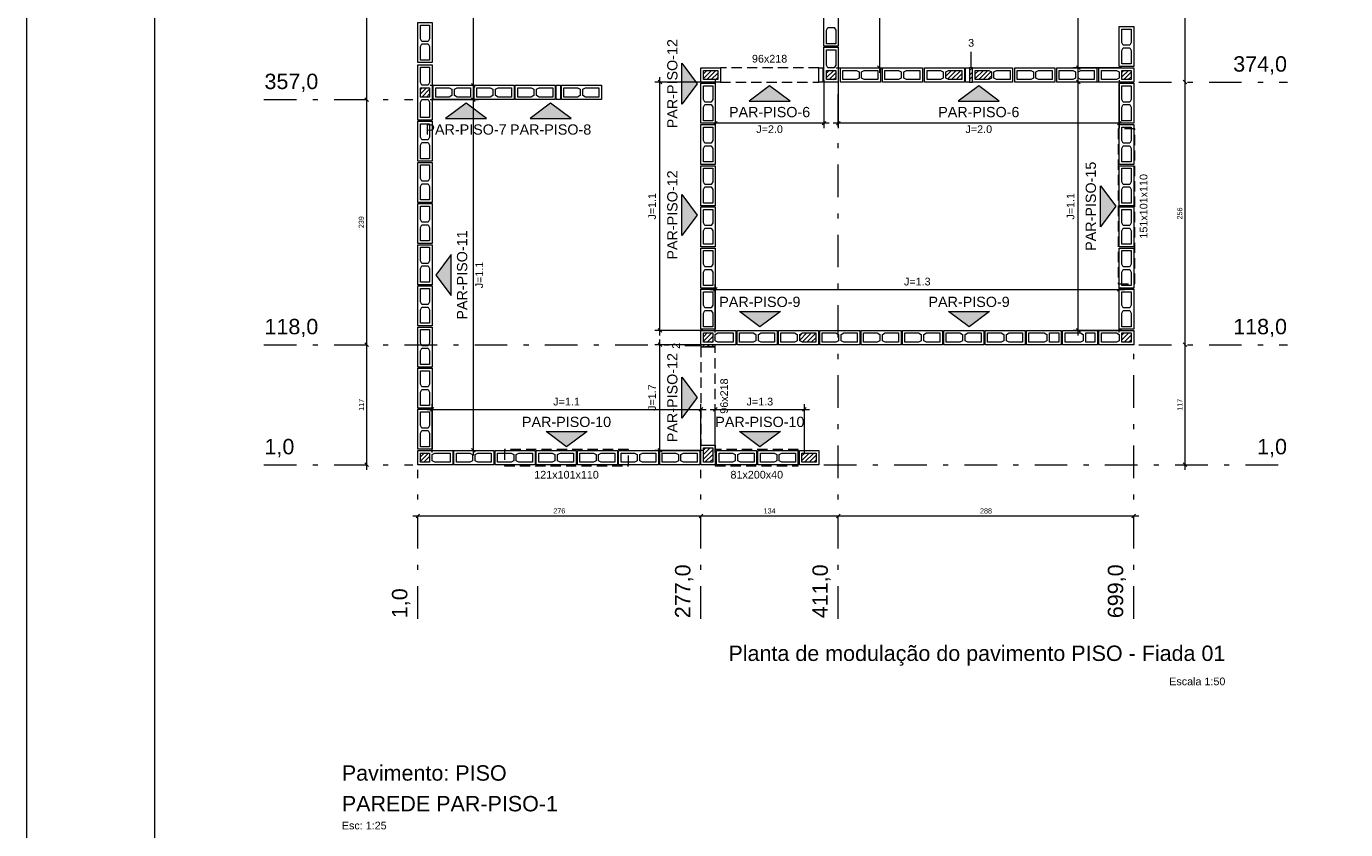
# Model space of a CAD drawing. Header units: millimetres. Extents: x 337 to 624, y -381 to -65.
# Tile 102 of 139: x 337 to 363, y -95 to -79. Entities that reach past the tile are written whole.
import ezdxf

# ---------------------------------------------------------------- set-up
doc = ezdxf.new("R2010")
doc.units = ezdxf.units.MM
doc.header["$MEASUREMENT"] = 0
doc.linetypes.add('DASHDOT2', pattern=[1.27, 0.635, -0.3175, 0, -0.3175])
doc.linetypes.add('JIS_02_2.0', pattern=[0.3, 0.2, -0.1])
for name, color, linetype, lineweight in [('Cotas', 7, 'Continuous', 5), ('Nível 1', 142, 'Continuous', 0), ('PA-Ajustes', 8, 'Continuous', 5), ('PA-Eixos', 9, 'DASHDOT2', 13), ('PA-Graute', 8, 'Continuous', 0), ('PA-Janelas', 6, 'JIS_02_2.0', 0), ('PA-Portas', 6, 'JIS_02_2.0', 0), ('PA-Títulos', 7, 'Continuous', 0), ('PE-Contrafiamento L', 1, 'Continuous', 13), ('PE-Contrafiamento T', 1, 'Continuous', 5), ('PE-Inteiro', 7, 'Continuous', 5), ('PE-Meio', 1, 'Continuous', 5), ('PE-Paredes', 1, 'Continuous', 5), ('PE-Pastilha', 3, 'Continuous', 5), ('PE-Textos paredes', 7, 'Continuous', 5), ('PRANCHA 01', 7, 'Continuous', 20), ('Texto da cota', 7, 'Continuous', 0), ('Textos', 7, 'Continuous', 5)]:
    doc.layers.add(name, color=color, linetype=linetype, lineweight=lineweight)
doc.styles.add('Arial', font='arial.ttf')
pattern_1 = [(45, (273.400673, -183.737953), (-0.044194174, 0.044194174), [])]

msp = doc.modelspace()

# ---------------------------------------------------------------- hatches: boundary and pattern name
at = {"layer": 'PA-Ajustes', "linetype": 'Continuous'}
h = msp.add_hatch(dxfattribs=at)
h.set_pattern_fill('ANSI31', color=8, scale=0.5, style=0)
h.set_pattern_definition(pattern_1)
h.paths.add_polyline_path([(355.8251, -79.8697), (355.8251, -80.1497), (355.8851, -80.1497), (355.8851, -79.8697)])
h = msp.add_hatch(dxfattribs=at)
h.set_pattern_fill('ANSI31', color=8, scale=0.5, style=0)
h.set_pattern_definition(pattern_1)
h.paths.add_polyline_path([(350.8649, -85.2699), (350.5849, -85.2699), (350.5849, -85.3099), (350.8649, -85.3099)])
at = {"layer": 'PA-Graute', "linetype": 'Continuous'}
h = msp.add_hatch(dxfattribs=at)
h.set_pattern_fill('ANSI31', color=8, scale=0.5, style=0)
h.set_pattern_definition(pattern_1)
h.paths.add_polyline_path([(350.6349, -79.9197), (350.9149, -79.9197), (350.9149, -80.0997), (350.6349, -80.0997)])
h = msp.add_hatch(dxfattribs=at)
h.set_pattern_fill('ANSI31', color=8, scale=0.5, style=0)
h.set_pattern_definition(pattern_1)
h.paths.add_polyline_path([(353.0351, -80.0997), (353.0351, -79.9197), (353.2151, -79.9197), (353.2151, -80.0997)])
h = msp.add_hatch(dxfattribs=at)
h.set_pattern_fill('ANSI31', color=8, scale=0.5, style=0)
h.set_pattern_definition(pattern_1)
h.paths.add_polyline_path([(355.6751, -80.0997), (355.4121, -80.0997), (355.3601, -80.0717), (355.3601, -79.9477), (355.4121, -79.9197), (355.6751, -79.9197)])
h = msp.add_hatch(dxfattribs=at)
h.set_pattern_fill('ANSI31', color=8, scale=0.5, style=0)
h.set_pattern_definition(pattern_1)
h.paths.add_polyline_path([(355.9351, -79.9197), (356.1981, -79.9197), (356.2501, -79.9477), (356.2501, -80.0717), (356.1981, -80.0997), (355.9351, -80.0997)])
h = msp.add_hatch(dxfattribs=at)
h.set_pattern_fill('ANSI31', color=8, scale=0.5, style=0)
h.set_pattern_definition(pattern_1)
h.paths.add_polyline_path([(358.9751, -80.0997), (358.7951, -80.0997), (358.7951, -79.9197), (358.9751, -79.9197)])
h = msp.add_hatch(dxfattribs=at)
h.set_pattern_fill('ANSI31', color=8, scale=0.5, style=0)
h.set_pattern_definition(pattern_1)
h.paths.add_polyline_path([(345.1149, -80.4397), (345.1149, -80.2597), (345.2949, -80.2597), (345.2949, -80.4397)])
h = msp.add_hatch(dxfattribs=at)
h.set_pattern_fill('ANSI31', color=8, scale=0.5, style=0)
h.set_pattern_definition(pattern_1)
h.paths.add_polyline_path([(350.6349, -85.0399), (350.8149, -85.0399), (350.8149, -85.2199), (350.6349, -85.2199)])
h = msp.add_hatch(dxfattribs=at)
h.set_pattern_fill('ANSI31', color=8, scale=0.5, style=0)
h.set_pattern_definition(pattern_1)
h.paths.add_polyline_path([(352.8269, -85.2199), (352.5639, -85.2199), (352.5119, -85.1919), (352.5119, -85.0679), (352.5639, -85.0399), (352.8269, -85.0399)])
h = msp.add_hatch(dxfattribs=at)
h.set_pattern_fill('ANSI31', color=8, scale=0.5, style=0)
h.set_pattern_definition(pattern_1)
h.paths.add_polyline_path([(358.9751, -85.2199), (358.7951, -85.2199), (358.7951, -85.0399), (358.9751, -85.0399)])
h = msp.add_hatch(dxfattribs=at)
h.set_pattern_fill('ANSI31', color=8, scale=0.5, style=0)
h.set_pattern_definition(pattern_1)
h.paths.add_polyline_path([(345.1149, -87.3799), (345.2949, -87.3799), (345.2949, -87.5599), (345.1149, -87.5599)])
h = msp.add_hatch(dxfattribs=at)
h.set_pattern_fill('ANSI31', color=8, scale=0.5, style=0)
h.set_pattern_definition(pattern_1)
h.paths.add_polyline_path([(350.6349, -87.5599), (350.6349, -87.2799), (350.8149, -87.2799), (350.8149, -87.5599)])
h = msp.add_hatch(dxfattribs=at)
h.set_pattern_fill('ANSI31', color=8, scale=0.5, style=0)
h.set_pattern_definition(pattern_1)
h.paths.add_polyline_path([(352.8351, -87.5599), (352.5551, -87.5599), (352.5551, -87.3799), (352.8351, -87.3799)])
at = {"layer": 'PE-Textos paredes', "linetype": 'Continuous'}
for points in [[(350.5149, -80.1797), (350.2149, -80.5797), (350.2149, -79.7797)], [(351.925, -80.2197), (351.525, -80.5197), (352.325, -80.5197)], [(356.0051, -80.2197), (355.6051, -80.5197), (356.4051, -80.5197)], [(346.0049, -80.5597), (345.6049, -80.8597), (346.4049, -80.8597)], [(347.6549, -80.5597), (347.2549, -80.8597), (348.0549, -80.8597)], [(358.6751, -82.5698), (358.3751, -82.9698), (358.3751, -82.1698)], [(350.5149, -82.7398), (350.2149, -83.1398), (350.2149, -82.3398)], [(345.4149, -83.9098), (345.7149, -84.3098), (345.7149, -83.5098)], [(351.735, -84.9199), (351.335, -84.6199), (352.135, -84.6199)], [(355.8151, -84.9199), (355.4151, -84.6199), (356.2151, -84.6199)], [(350.5149, -86.2999), (350.2149, -86.6999), (350.2149, -85.8999)], [(347.9649, -87.2599), (347.5649, -86.9599), (348.3649, -86.9599)], [(351.735, -87.2599), (351.335, -86.9599), (352.135, -86.9599)]]:
    msp.add_hatch(color=7, dxfattribs=at).paths.add_polyline_path(points)

# ---------------------------------------------------------------- linework, layer by layer
at = {"layer": 'Cotas'}
for p, q in [((346.1449, -74.4697), (346.1449, -80.3097)), ((344.0649, -76.2497), (344.0649, -80.5897)), ((360.0251, -76.2497), (360.0251, -80.2497)), ((354.0651, -76.5297), (354.0651, -79.9697)), ((357.9451, -79.9697), (357.9451, -76.5297)), ((353.2251, -79.8697), (354.1651, -79.8697)), ((354.0297, -79.8343), (354.1004, -79.9051)), ((358.7851, -79.8697), (357.8451, -79.8697)), ((357.9804, -79.9051), (357.9097, -79.8343)), ((345.3049, -80.2097), (346.2449, -80.2097)), ((346.1095, -80.1743), (346.1802, -80.2451)), ((350.6249, -80.1497), (349.6849, -80.1497)), ((349.8202, -80.1851), (349.7495, -80.1143)), ((349.7849, -85.0899), (349.7849, -80.0497)), ((350.8649, -80.1097), (350.8649, -81.0497)), ((352.9851, -80.1097), (352.9851, -81.0497)), ((353.2651, -80.1097), (353.2651, -81.0497)), ((358.7851, -80.1497), (357.8451, -80.1497)), ((357.9804, -80.1851), (357.9097, -80.1143)), ((357.9451, -85.0899), (357.9451, -80.0497)), ((358.7451, -80.1097), (358.7451, -81.0497)), ((359.9897, -80.1143), (360.0604, -80.1851)), ((359.9897, -80.1143), (360.0604, -80.1851)), ((360.0251, -80.0497), (360.0251, -85.3699)), ((344.0295, -80.4543), (344.1002, -80.5251)), ((344.0295, -80.4543), (344.1002, -80.5251)), ((344.0649, -80.3897), (344.0649, -85.3699)), ((345.3049, -80.4897), (346.2449, -80.4897)), ((346.1095, -80.4543), (346.1802, -80.5251)), ((346.1449, -80.3897), (346.1449, -87.4299)), ((353.0851, -80.9497), (350.7649, -80.9497)), ((350.9002, -80.9143), (350.8295, -80.9851)), ((353.0204, -80.9143), (352.9497, -80.9851)), ((358.8451, -80.9497), (353.1651, -80.9497)), ((353.3004, -80.9143), (353.2297, -80.9851)), ((358.7804, -80.9143), (358.7097, -80.9851)), ((350.8649, -85.0299), (350.8649, -84.0899)), ((358.7451, -85.0299), (358.7451, -84.0899)), ((350.7649, -84.1899), (358.8451, -84.1899)), ((350.8295, -84.2253), (350.9002, -84.1545)), ((358.7097, -84.2253), (358.7804, -84.1545)), ((350.6249, -84.9899), (349.6849, -84.9899)), ((349.8202, -85.0253), (349.7495, -84.9545)), ((358.7851, -84.9899), (357.8451, -84.9899)), ((357.9804, -85.0253), (357.9097, -84.9545)), ((344.0295, -85.2345), (344.1002, -85.3053)), ((344.0295, -85.2345), (344.1002, -85.3053)), ((344.0649, -85.1699), (344.0649, -87.7099)), ((350.6249, -85.2699), (349.6849, -85.2699)), ((349.8202, -85.3053), (349.7495, -85.2345)), ((349.7849, -87.4299), (349.7849, -85.1699)), ((359.9897, -85.2345), (360.0604, -85.3053)), ((359.9897, -85.2345), (360.0604, -85.3053)), ((360.0251, -85.1699), (360.0251, -87.7099)), ((345.3449, -87.3699), (345.3449, -86.4299)), ((350.5849, -87.3699), (350.5849, -86.4299)), ((350.8649, -87.3699), (350.8649, -86.4299)), ((352.6051, -87.3699), (352.6051, -86.4299)), ((345.2449, -86.5299), (350.6849, -86.5299)), ((345.3095, -86.5653), (345.3802, -86.4945)), ((350.5495, -86.5653), (350.6202, -86.4945)), ((350.7649, -86.5299), (352.7051, -86.5299)), ((350.8295, -86.5653), (350.9002, -86.4945)), ((352.5697, -86.5653), (352.6404, -86.4945)), ((345.3049, -87.3299), (346.2449, -87.3299)), ((346.1095, -87.2945), (346.1802, -87.3653)), ((350.6249, -87.3299), (349.6849, -87.3299)), ((349.8202, -87.3653), (349.7495, -87.2945)), ((344.0295, -87.5745), (344.1002, -87.6453)), ((359.9897, -87.5745), (360.0604, -87.6453)), ((350.6849, -88.6099), (344.9649, -88.6099)), ((345.1002, -88.5745), (345.0295, -88.6453)), ((353.3651, -88.6099), (350.4849, -88.6099)), ((350.6202, -88.5745), (350.5495, -88.6453)), ((350.6202, -88.5745), (350.5495, -88.6453)), ((359.1251, -88.6099), (353.1651, -88.6099)), ((353.3004, -88.5745), (353.2297, -88.6453)), ((353.3004, -88.5745), (353.2297, -88.6453)), ((359.0604, -88.5745), (358.9897, -88.6453))]:
    msp.add_line(p, q, dxfattribs=at)
for points in [[(355.8551, -79.8597), (355.8551, -79.5597)], [(350.5749, -85.2899), (350.2749, -85.2899)]]:
    msp.add_lwpolyline(points, dxfattribs=at)
at = {"layer": 'PA-Ajustes', "linetype": 'Continuous'}
for points in [[(355.8251, -79.8697), (355.8251, -80.1497), (355.8851, -80.1497), (355.8851, -79.8697), (355.8251, -79.8697)], [(350.8649, -85.2699), (350.5849, -85.2699), (350.5849, -85.3099), (350.8649, -85.3099), (350.8649, -85.2699)]]:
    msp.add_lwpolyline(points, dxfattribs=at)
at = {"layer": 'PA-Eixos'}
for p, q in [((353.2651, -90.6099), (353.2651, -80.2497)), ((359.1251, -80.1497), (362.0251, -80.1497)), ((342.0649, -80.4897), (344.9649, -80.4897)), ((342.0649, -85.2699), (350.4849, -85.2699)), ((359.0251, -90.6099), (359.0251, -85.3699)), ((359.1251, -85.2699), (362.0251, -85.2699)), ((342.0649, -87.6099), (344.9649, -87.6099)), ((345.0649, -90.6099), (345.0649, -87.7099)), ((350.5849, -90.6099), (350.5849, -87.7099)), ((352.9851, -87.6099), (362.0251, -87.6099))]:
    msp.add_line(p, q, dxfattribs=at)
at = {"layer": 'PA-Janelas'}
for points in [[(359.0451, -81.0597), (358.7251, -81.0597), (358.7251, -84.0797), (359.0451, -84.0797), (359.0451, -81.0597)], [(349.1748, -87.6299), (349.1748, -87.3099), (346.7548, -87.3099), (346.7548, -87.6299), (349.1748, -87.6299)], [(352.4851, -87.6299), (352.4851, -87.3099), (350.8651, -87.3099), (350.8651, -87.6299), (352.4851, -87.6299)]]:
    msp.add_lwpolyline(points, dxfattribs=at)
at = {"layer": 'PA-Portas'}
for points in [[(350.9649, -79.8697), (350.9649, -80.1497), (352.8849, -80.1497), (352.8849, -79.8697), (350.9649, -79.8697)], [(350.8649, -85.3099), (350.5849, -85.3099), (350.5849, -87.2299), (350.8649, -87.2299), (350.8649, -85.3099)]]:
    msp.add_lwpolyline(points, dxfattribs=at)
at = {"layer": 'PE-Contrafiamento L', "linetype": 'Continuous'}
for points in [[(352.9851, -80.1497), (352.9851, -79.4697), (353.2651, -79.4697), (353.2651, -80.1497), (352.9851, -80.1497)], [(359.0251, -80.1497), (358.3451, -80.1497), (358.3451, -79.8697), (359.0251, -79.8697), (359.0251, -80.1497)], [(350.5849, -84.9899), (351.2649, -84.9899), (351.2649, -85.2699), (350.5849, -85.2699), (350.5849, -84.9899)], [(357.613, -85.2699), (356.933, -85.2699), (356.933, -84.9899), (357.613, -84.9899), (357.613, -85.2699)], [(358.319, -85.2699), (357.639, -85.2699), (357.639, -84.9899), (358.319, -84.9899), (358.319, -85.2699)], [(359.0251, -85.2699), (358.3451, -85.2699), (358.3451, -84.9899), (359.0251, -84.9899), (359.0251, -85.2699)], [(345.0649, -87.3299), (345.7449, -87.3299), (345.7449, -87.6099), (345.0649, -87.6099), (345.0649, -87.3299)]]:
    msp.add_lwpolyline(points, dxfattribs=at)
at = {"layer": 'PE-Contrafiamento L', "linetype": 'Continuous', "lineweight": 5}
for points in [[(353.0631, -79.8697), (353.0351, -79.8177), (353.0351, -79.5197), (353.2151, -79.5197), (353.2151, -79.8177), (353.1871, -79.8697), (353.0631, -79.8697)], [(353.0351, -80.0997), (353.0351, -79.9197), (353.2151, -79.9197), (353.2151, -80.0997), (353.0351, -80.0997)], [(358.7451, -80.0717), (358.6931, -80.0997), (358.3951, -80.0997), (358.3951, -79.9197), (358.6931, -79.9197), (358.7451, -79.9477), (358.7451, -80.0717)], [(358.9751, -80.0997), (358.7951, -80.0997), (358.7951, -79.9197), (358.9751, -79.9197), (358.9751, -80.0997)], [(350.6349, -85.0399), (350.8149, -85.0399), (350.8149, -85.2199), (350.6349, -85.2199), (350.6349, -85.0399)], [(350.8649, -85.0679), (350.9169, -85.0399), (351.2149, -85.0399), (351.2149, -85.2199), (350.9169, -85.2199), (350.8649, -85.1919), (350.8649, -85.0679)], [(357.333, -85.1919), (357.281, -85.2199), (356.983, -85.2199), (356.983, -85.0399), (357.281, -85.0399), (357.333, -85.0679), (357.333, -85.1919)], [(357.563, -85.2199), (357.383, -85.2199), (357.383, -85.0399), (357.563, -85.0399), (357.563, -85.2199)], [(358.039, -85.1919), (357.987, -85.2199), (357.689, -85.2199), (357.689, -85.0399), (357.987, -85.0399), (358.039, -85.0679), (358.039, -85.1919)], [(358.269, -85.2199), (358.089, -85.2199), (358.089, -85.0399), (358.269, -85.0399), (358.269, -85.2199)], [(358.7451, -85.1919), (358.6931, -85.2199), (358.3951, -85.2199), (358.3951, -85.0399), (358.6931, -85.0399), (358.7451, -85.0679), (358.7451, -85.1919)], [(358.9751, -85.2199), (358.7951, -85.2199), (358.7951, -85.0399), (358.9751, -85.0399), (358.9751, -85.2199)], [(345.1149, -87.3799), (345.2949, -87.3799), (345.2949, -87.5599), (345.1149, -87.5599), (345.1149, -87.3799)], [(345.3449, -87.4079), (345.3969, -87.3799), (345.6949, -87.3799), (345.6949, -87.5599), (345.3969, -87.5599), (345.3449, -87.5319), (345.3449, -87.4079)]]:
    msp.add_lwpolyline(points, dxfattribs=at)
at = {"layer": 'PE-Contrafiamento T', "linetype": 'Continuous'}
msp.add_lwpolyline([(345.0649, -80.8897), (345.0649, -79.8097), (345.3449, -79.8097), (345.3449, -80.8897), (345.0649, -80.8897)], dxfattribs=at)
at = {"layer": 'PE-Contrafiamento T', "linetype": 'Continuous', "lineweight": 5}
for points in [[(345.2949, -79.8597), (345.2949, -80.1577), (345.2669, -80.2097), (345.1429, -80.2097), (345.1149, -80.1577), (345.1149, -79.8597), (345.2949, -79.8597)], [(345.1149, -80.4397), (345.1149, -80.2597), (345.2949, -80.2597), (345.2949, -80.4397), (345.1149, -80.4397)], [(345.1149, -80.8397), (345.1149, -80.5417), (345.1429, -80.4897), (345.2669, -80.4897), (345.2949, -80.5417), (345.2949, -80.8397), (345.1149, -80.8397)]]:
    msp.add_lwpolyline(points, dxfattribs=at)
at = {"layer": 'PE-Inteiro', "linetype": 'Continuous'}
for points in [[(352.9851, -79.4497), (352.9851, -78.6697), (353.2651, -78.6697), (353.2651, -79.4497), (352.9851, -79.4497)], [(345.0649, -79.7697), (345.0649, -78.9897), (345.3449, -78.9897), (345.3449, -79.7697), (345.0649, -79.7697)], [(359.0251, -79.0657), (359.0251, -79.8457), (358.7451, -79.8457), (358.7451, -79.0657), (359.0251, -79.0657)], [(353.3051, -79.8697), (354.0851, -79.8697), (354.0851, -80.1497), (353.3051, -80.1497), (353.3051, -79.8697)], [(354.1251, -79.8697), (354.9051, -79.8697), (354.9051, -80.1497), (354.1251, -80.1497), (354.1251, -79.8697)], [(354.9451, -79.8697), (355.7251, -79.8697), (355.7251, -80.1497), (354.9451, -80.1497), (354.9451, -79.8697)], [(355.8851, -79.8697), (356.6651, -79.8697), (356.6651, -80.1497), (355.8851, -80.1497), (355.8851, -79.8697)], [(356.7051, -79.8697), (357.4851, -79.8697), (357.4851, -80.1497), (356.7051, -80.1497), (356.7051, -79.8697)], [(357.5251, -79.8697), (358.3051, -79.8697), (358.3051, -80.1497), (357.5251, -80.1497), (357.5251, -79.8697)], [(345.3649, -80.2097), (346.1449, -80.2097), (346.1449, -80.4897), (345.3649, -80.4897), (345.3649, -80.2097)], [(346.9449, -80.4897), (346.1649, -80.4897), (346.1649, -80.2097), (346.9449, -80.2097), (346.9449, -80.4897)], [(346.9649, -80.2097), (347.7449, -80.2097), (347.7449, -80.4897), (346.9649, -80.4897), (346.9649, -80.2097)], [(348.6449, -80.4897), (347.8649, -80.4897), (347.8649, -80.2097), (348.6449, -80.2097), (348.6449, -80.4897)], [(350.8649, -80.1726), (350.8649, -80.9526), (350.5849, -80.9526), (350.5849, -80.1726), (350.8649, -80.1726)], [(359.0251, -80.1726), (359.0251, -80.9526), (358.7451, -80.9526), (358.7451, -80.1726), (359.0251, -80.1726)], [(345.0649, -81.6919), (345.0649, -80.9119), (345.3449, -80.9119), (345.3449, -81.6919), (345.0649, -81.6919)], [(350.8649, -80.9755), (350.8649, -81.7555), (350.5849, -81.7555), (350.5849, -80.9755), (350.8649, -80.9755)], [(359.0251, -80.9755), (359.0251, -81.7555), (358.7451, -81.7555), (358.7451, -80.9755), (359.0251, -80.9755)], [(345.0649, -82.4942), (345.0649, -81.7142), (345.3449, -81.7142), (345.3449, -82.4942), (345.0649, -82.4942)], [(350.8649, -81.7784), (350.8649, -82.5584), (350.5849, -82.5584), (350.5849, -81.7784), (350.8649, -81.7784)], [(359.0251, -81.7784), (359.0251, -82.5584), (358.7451, -82.5584), (358.7451, -81.7784), (359.0251, -81.7784)], [(345.0649, -83.2964), (345.0649, -82.5164), (345.3449, -82.5164), (345.3449, -83.2964), (345.0649, -83.2964)], [(350.8649, -82.5812), (350.8649, -83.3612), (350.5849, -83.3612), (350.5849, -82.5812), (350.8649, -82.5812)], [(359.0251, -82.5812), (359.0251, -83.3612), (358.7451, -83.3612), (358.7451, -82.5812), (359.0251, -82.5812)], [(345.0649, -84.0987), (345.0649, -83.3187), (345.3449, -83.3187), (345.3449, -84.0987), (345.0649, -84.0987)], [(350.8649, -83.3841), (350.8649, -84.1641), (350.5849, -84.1641), (350.5849, -83.3841), (350.8649, -83.3841)], [(359.0251, -83.3841), (359.0251, -84.1641), (358.7451, -84.1641), (358.7451, -83.3841), (359.0251, -83.3841)], [(345.0649, -84.9009), (345.0649, -84.1209), (345.3449, -84.1209), (345.3449, -84.9009), (345.0649, -84.9009)], [(350.8649, -84.187), (350.8649, -84.967), (350.5849, -84.967), (350.5849, -84.187), (350.8649, -84.187)], [(359.0251, -84.187), (359.0251, -84.967), (358.7451, -84.967), (358.7451, -84.187), (359.0251, -84.187)], [(345.0649, -85.7032), (345.0649, -84.9232), (345.3449, -84.9232), (345.3449, -85.7032), (345.0649, -85.7032)], [(352.0709, -85.2699), (351.2909, -85.2699), (351.2909, -84.9899), (352.0709, -84.9899), (352.0709, -85.2699)], [(352.8769, -85.2699), (352.0969, -85.2699), (352.0969, -84.9899), (352.8769, -84.9899), (352.8769, -85.2699)], [(353.6829, -85.2699), (352.9029, -85.2699), (352.9029, -84.9899), (353.6829, -84.9899), (353.6829, -85.2699)], [(354.4889, -85.2699), (353.7089, -85.2699), (353.7089, -84.9899), (354.4889, -84.9899), (354.4889, -85.2699)], [(355.295, -85.2699), (354.515, -85.2699), (354.515, -84.9899), (355.295, -84.9899), (355.295, -85.2699)], [(356.101, -85.2699), (355.321, -85.2699), (355.321, -84.9899), (356.101, -84.9899), (356.101, -85.2699)], [(356.907, -85.2699), (356.127, -85.2699), (356.127, -84.9899), (356.907, -84.9899), (356.907, -85.2699)], [(345.0649, -86.5054), (345.0649, -85.7254), (345.3449, -85.7254), (345.3449, -86.5054), (345.0649, -86.5054)], [(345.0649, -87.3077), (345.0649, -86.5277), (345.3449, -86.5277), (345.3449, -87.3077), (345.0649, -87.3077)], [(346.5477, -87.6099), (345.7677, -87.6099), (345.7677, -87.3299), (346.5477, -87.3299), (346.5477, -87.6099)], [(347.3506, -87.6099), (346.5706, -87.6099), (346.5706, -87.3299), (347.3506, -87.3299), (347.3506, -87.6099)], [(348.1534, -87.6099), (347.3734, -87.6099), (347.3734, -87.3299), (348.1534, -87.3299), (348.1534, -87.6099)], [(348.9563, -87.6099), (348.1763, -87.6099), (348.1763, -87.3299), (348.9563, -87.3299), (348.9563, -87.6099)], [(349.7592, -87.6099), (348.9792, -87.6099), (348.9792, -87.3299), (349.7592, -87.3299), (349.7592, -87.6099)], [(350.562, -87.6099), (349.782, -87.6099), (349.782, -87.3299), (350.562, -87.3299), (350.562, -87.6099)], [(351.6716, -87.6099), (350.8916, -87.6099), (350.8916, -87.3299), (351.6716, -87.3299), (351.6716, -87.6099)], [(352.4783, -87.6099), (351.6983, -87.6099), (351.6983, -87.3299), (352.4783, -87.3299), (352.4783, -87.6099)]]:
    msp.add_lwpolyline(points, dxfattribs=at)
at = {"layer": 'PE-Inteiro', "linetype": 'Continuous', "lineweight": 5}
for points in [[(345.2949, -79.0397), (345.2949, -79.3027), (345.2669, -79.3547), (345.1429, -79.3547), (345.1149, -79.3027), (345.1149, -79.0397), (345.2949, -79.0397)], [(353.0351, -79.3997), (353.0351, -79.1367), (353.0631, -79.0847), (353.1871, -79.0847), (353.2151, -79.1367), (353.2151, -79.3997), (353.0351, -79.3997)], [(358.9751, -79.1157), (358.9751, -79.3787), (358.9471, -79.4307), (358.8231, -79.4307), (358.7951, -79.3787), (358.7951, -79.1157), (358.9751, -79.1157)], [(345.1149, -79.7197), (345.1149, -79.4567), (345.1429, -79.4047), (345.2669, -79.4047), (345.2949, -79.4567), (345.2949, -79.7197), (345.1149, -79.7197)], [(358.7951, -79.7957), (358.7951, -79.5327), (358.8231, -79.4807), (358.9471, -79.4807), (358.9751, -79.5327), (358.9751, -79.7957), (358.7951, -79.7957)], [(353.3551, -79.9197), (353.6181, -79.9197), (353.6701, -79.9477), (353.6701, -80.0717), (353.6181, -80.0997), (353.3551, -80.0997), (353.3551, -79.9197)], [(354.0351, -80.0997), (353.7721, -80.0997), (353.7201, -80.0717), (353.7201, -79.9477), (353.7721, -79.9197), (354.0351, -79.9197), (354.0351, -80.0997)], [(354.1751, -79.9197), (354.4381, -79.9197), (354.4901, -79.9477), (354.4901, -80.0717), (354.4381, -80.0997), (354.1751, -80.0997), (354.1751, -79.9197)], [(354.8551, -80.0997), (354.5921, -80.0997), (354.5401, -80.0717), (354.5401, -79.9477), (354.5921, -79.9197), (354.8551, -79.9197), (354.8551, -80.0997)], [(354.9951, -79.9197), (355.2581, -79.9197), (355.3101, -79.9477), (355.3101, -80.0717), (355.2581, -80.0997), (354.9951, -80.0997), (354.9951, -79.9197)], [(355.6751, -80.0997), (355.4121, -80.0997), (355.3601, -80.0717), (355.3601, -79.9477), (355.4121, -79.9197), (355.6751, -79.9197), (355.6751, -80.0997)], [(355.9351, -79.9197), (356.1981, -79.9197), (356.2501, -79.9477), (356.2501, -80.0717), (356.1981, -80.0997), (355.9351, -80.0997), (355.9351, -79.9197)], [(356.6151, -80.0997), (356.3521, -80.0997), (356.3001, -80.0717), (356.3001, -79.9477), (356.3521, -79.9197), (356.6151, -79.9197), (356.6151, -80.0997)], [(356.7551, -79.9197), (357.0181, -79.9197), (357.0701, -79.9477), (357.0701, -80.0717), (357.0181, -80.0997), (356.7551, -80.0997), (356.7551, -79.9197)], [(357.4351, -80.0997), (357.1721, -80.0997), (357.1201, -80.0717), (357.1201, -79.9477), (357.1721, -79.9197), (357.4351, -79.9197), (357.4351, -80.0997)], [(357.5751, -79.9197), (357.8381, -79.9197), (357.8901, -79.9477), (357.8901, -80.0717), (357.8381, -80.0997), (357.5751, -80.0997), (357.5751, -79.9197)], [(358.2551, -80.0997), (357.9921, -80.0997), (357.9401, -80.0717), (357.9401, -79.9477), (357.9921, -79.9197), (358.2551, -79.9197), (358.2551, -80.0997)], [(345.4149, -80.2597), (345.6779, -80.2597), (345.7299, -80.2877), (345.7299, -80.4117), (345.6779, -80.4397), (345.4149, -80.4397), (345.4149, -80.2597)], [(346.0949, -80.4397), (345.8319, -80.4397), (345.7799, -80.4117), (345.7799, -80.2877), (345.8319, -80.2597), (346.0949, -80.2597), (346.0949, -80.4397)], [(346.2149, -80.2597), (346.4779, -80.2597), (346.5299, -80.2877), (346.5299, -80.4117), (346.4779, -80.4397), (346.2149, -80.4397), (346.2149, -80.2597)], [(346.8949, -80.4397), (346.6319, -80.4397), (346.5799, -80.4117), (346.5799, -80.2877), (346.6319, -80.2597), (346.8949, -80.2597), (346.8949, -80.4397)], [(347.0149, -80.2597), (347.2779, -80.2597), (347.3299, -80.2877), (347.3299, -80.4117), (347.2779, -80.4397), (347.0149, -80.4397), (347.0149, -80.2597)], [(347.6949, -80.4397), (347.4319, -80.4397), (347.3799, -80.4117), (347.3799, -80.2877), (347.4319, -80.2597), (347.6949, -80.2597), (347.6949, -80.4397)], [(347.9149, -80.2597), (348.1779, -80.2597), (348.2299, -80.2877), (348.2299, -80.4117), (348.1779, -80.4397), (347.9149, -80.4397), (347.9149, -80.2597)], [(348.5949, -80.4397), (348.3319, -80.4397), (348.2799, -80.4117), (348.2799, -80.2877), (348.3319, -80.2597), (348.5949, -80.2597), (348.5949, -80.4397)], [(350.8149, -80.2226), (350.8149, -80.4856), (350.7869, -80.5376), (350.6629, -80.5376), (350.6349, -80.4856), (350.6349, -80.2226), (350.8149, -80.2226)], [(358.9751, -80.2226), (358.9751, -80.4856), (358.9471, -80.5376), (358.8231, -80.5376), (358.7951, -80.4856), (358.7951, -80.2226), (358.9751, -80.2226)], [(350.6349, -80.9026), (350.6349, -80.6396), (350.6629, -80.5876), (350.7869, -80.5876), (350.8149, -80.6396), (350.8149, -80.9026), (350.6349, -80.9026)], [(358.7951, -80.9026), (358.7951, -80.6396), (358.8231, -80.5876), (358.9471, -80.5876), (358.9751, -80.6396), (358.9751, -80.9026), (358.7951, -80.9026)], [(345.2949, -80.9619), (345.2949, -81.2249), (345.2669, -81.2769), (345.1429, -81.2769), (345.1149, -81.2249), (345.1149, -80.9619), (345.2949, -80.9619)], [(350.8149, -81.0255), (350.8149, -81.2885), (350.7869, -81.3405), (350.6629, -81.3405), (350.6349, -81.2885), (350.6349, -81.0255), (350.8149, -81.0255)], [(358.9751, -81.0255), (358.9751, -81.2885), (358.9471, -81.3405), (358.8231, -81.3405), (358.7951, -81.2885), (358.7951, -81.0255), (358.9751, -81.0255)], [(345.1149, -81.6419), (345.1149, -81.3789), (345.1429, -81.3269), (345.2669, -81.3269), (345.2949, -81.3789), (345.2949, -81.6419), (345.1149, -81.6419)], [(350.6349, -81.7055), (350.6349, -81.4425), (350.6629, -81.3905), (350.7869, -81.3905), (350.8149, -81.4425), (350.8149, -81.7055), (350.6349, -81.7055)], [(358.7951, -81.7055), (358.7951, -81.4425), (358.8231, -81.3905), (358.9471, -81.3905), (358.9751, -81.4425), (358.9751, -81.7055), (358.7951, -81.7055)], [(345.2949, -81.7642), (345.2949, -82.0272), (345.2669, -82.0792), (345.1429, -82.0792), (345.1149, -82.0272), (345.1149, -81.7642), (345.2949, -81.7642)], [(350.8149, -81.8284), (350.8149, -82.0914), (350.7869, -82.1434), (350.6629, -82.1434), (350.6349, -82.0914), (350.6349, -81.8284), (350.8149, -81.8284)], [(358.9751, -81.8284), (358.9751, -82.0914), (358.9471, -82.1434), (358.8231, -82.1434), (358.7951, -82.0914), (358.7951, -81.8284), (358.9751, -81.8284)], [(345.1149, -82.4442), (345.1149, -82.1812), (345.1429, -82.1292), (345.2669, -82.1292), (345.2949, -82.1812), (345.2949, -82.4442), (345.1149, -82.4442)], [(350.6349, -82.5084), (350.6349, -82.2454), (350.6629, -82.1934), (350.7869, -82.1934), (350.8149, -82.2454), (350.8149, -82.5084), (350.6349, -82.5084)], [(358.7951, -82.5084), (358.7951, -82.2454), (358.8231, -82.1934), (358.9471, -82.1934), (358.9751, -82.2454), (358.9751, -82.5084), (358.7951, -82.5084)], [(345.2949, -82.5664), (345.2949, -82.8294), (345.2669, -82.8814), (345.1429, -82.8814), (345.1149, -82.8294), (345.1149, -82.5664), (345.2949, -82.5664)], [(350.8149, -82.6312), (350.8149, -82.8942), (350.7869, -82.9462), (350.6629, -82.9462), (350.6349, -82.8942), (350.6349, -82.6312), (350.8149, -82.6312)], [(358.9751, -82.6312), (358.9751, -82.8942), (358.9471, -82.9462), (358.8231, -82.9462), (358.7951, -82.8942), (358.7951, -82.6312), (358.9751, -82.6312)], [(345.1149, -83.2464), (345.1149, -82.9834), (345.1429, -82.9314), (345.2669, -82.9314), (345.2949, -82.9834), (345.2949, -83.2464), (345.1149, -83.2464)], [(350.6349, -83.3112), (350.6349, -83.0482), (350.6629, -82.9962), (350.7869, -82.9962), (350.8149, -83.0482), (350.8149, -83.3112), (350.6349, -83.3112)], [(358.7951, -83.3112), (358.7951, -83.0482), (358.8231, -82.9962), (358.9471, -82.9962), (358.9751, -83.0482), (358.9751, -83.3112), (358.7951, -83.3112)], [(345.2949, -83.3687), (345.2949, -83.6317), (345.2669, -83.6837), (345.1429, -83.6837), (345.1149, -83.6317), (345.1149, -83.3687), (345.2949, -83.3687)], [(350.8149, -83.4341), (350.8149, -83.6971), (350.7869, -83.7491), (350.6629, -83.7491), (350.6349, -83.6971), (350.6349, -83.4341), (350.8149, -83.4341)], [(358.9751, -83.4341), (358.9751, -83.6971), (358.9471, -83.7491), (358.8231, -83.7491), (358.7951, -83.6971), (358.7951, -83.4341), (358.9751, -83.4341)], [(345.1149, -84.0487), (345.1149, -83.7857), (345.1429, -83.7337), (345.2669, -83.7337), (345.2949, -83.7857), (345.2949, -84.0487), (345.1149, -84.0487)], [(350.6349, -84.1141), (350.6349, -83.8511), (350.6629, -83.7991), (350.7869, -83.7991), (350.8149, -83.8511), (350.8149, -84.1141), (350.6349, -84.1141)], [(358.7951, -84.1141), (358.7951, -83.8511), (358.8231, -83.7991), (358.9471, -83.7991), (358.9751, -83.8511), (358.9751, -84.1141), (358.7951, -84.1141)], [(345.2949, -84.1709), (345.2949, -84.4339), (345.2669, -84.4859), (345.1429, -84.4859), (345.1149, -84.4339), (345.1149, -84.1709), (345.2949, -84.1709)], [(350.8149, -84.237), (350.8149, -84.5), (350.7869, -84.552), (350.6629, -84.552), (350.6349, -84.5), (350.6349, -84.237), (350.8149, -84.237)], [(358.9751, -84.237), (358.9751, -84.5), (358.9471, -84.552), (358.8231, -84.552), (358.7951, -84.5), (358.7951, -84.237), (358.9751, -84.237)], [(345.1149, -84.8509), (345.1149, -84.5879), (345.1429, -84.5359), (345.2669, -84.5359), (345.2949, -84.5879), (345.2949, -84.8509), (345.1149, -84.8509)], [(350.6349, -84.917), (350.6349, -84.654), (350.6629, -84.602), (350.7869, -84.602), (350.8149, -84.654), (350.8149, -84.917), (350.6349, -84.917)], [(358.7951, -84.917), (358.7951, -84.654), (358.8231, -84.602), (358.9471, -84.602), (358.9751, -84.654), (358.9751, -84.917), (358.7951, -84.917)], [(345.2949, -84.9732), (345.2949, -85.2362), (345.2669, -85.2882), (345.1429, -85.2882), (345.1149, -85.2362), (345.1149, -84.9732), (345.2949, -84.9732)], [(351.3409, -85.0399), (351.6039, -85.0399), (351.6559, -85.0679), (351.6559, -85.1919), (351.6039, -85.2199), (351.3409, -85.2199), (351.3409, -85.0399)], [(352.0209, -85.2199), (351.7579, -85.2199), (351.7059, -85.1919), (351.7059, -85.0679), (351.7579, -85.0399), (352.0209, -85.0399), (352.0209, -85.2199)], [(352.1469, -85.0399), (352.4099, -85.0399), (352.4619, -85.0679), (352.4619, -85.1919), (352.4099, -85.2199), (352.1469, -85.2199), (352.1469, -85.0399)], [(352.8269, -85.2199), (352.5639, -85.2199), (352.5119, -85.1919), (352.5119, -85.0679), (352.5639, -85.0399), (352.8269, -85.0399), (352.8269, -85.2199)], [(352.9529, -85.0399), (353.2159, -85.0399), (353.2679, -85.0679), (353.2679, -85.1919), (353.2159, -85.2199), (352.9529, -85.2199), (352.9529, -85.0399)], [(353.6329, -85.2199), (353.3699, -85.2199), (353.3179, -85.1919), (353.3179, -85.0679), (353.3699, -85.0399), (353.6329, -85.0399), (353.6329, -85.2199)], [(353.7589, -85.0399), (354.0219, -85.0399), (354.0739, -85.0679), (354.0739, -85.1919), (354.0219, -85.2199), (353.7589, -85.2199), (353.7589, -85.0399)], [(354.4389, -85.2199), (354.1759, -85.2199), (354.1239, -85.1919), (354.1239, -85.0679), (354.1759, -85.0399), (354.4389, -85.0399), (354.4389, -85.2199)], [(354.565, -85.0399), (354.828, -85.0399), (354.88, -85.0679), (354.88, -85.1919), (354.828, -85.2199), (354.565, -85.2199), (354.565, -85.0399)], [(355.245, -85.2199), (354.982, -85.2199), (354.93, -85.1919), (354.93, -85.0679), (354.982, -85.0399), (355.245, -85.0399), (355.245, -85.2199)], [(355.371, -85.0399), (355.634, -85.0399), (355.686, -85.0679), (355.686, -85.1919), (355.634, -85.2199), (355.371, -85.2199), (355.371, -85.0399)], [(356.051, -85.2199), (355.788, -85.2199), (355.736, -85.1919), (355.736, -85.0679), (355.788, -85.0399), (356.051, -85.0399), (356.051, -85.2199)], [(356.177, -85.0399), (356.44, -85.0399), (356.492, -85.0679), (356.492, -85.1919), (356.44, -85.2199), (356.177, -85.2199), (356.177, -85.0399)], [(356.857, -85.2199), (356.594, -85.2199), (356.542, -85.1919), (356.542, -85.0679), (356.594, -85.0399), (356.857, -85.0399), (356.857, -85.2199)], [(345.1149, -85.6532), (345.1149, -85.3902), (345.1429, -85.3382), (345.2669, -85.3382), (345.2949, -85.3902), (345.2949, -85.6532), (345.1149, -85.6532)], [(345.2949, -85.7754), (345.2949, -86.0384), (345.2669, -86.0904), (345.1429, -86.0904), (345.1149, -86.0384), (345.1149, -85.7754), (345.2949, -85.7754)], [(345.1149, -86.4554), (345.1149, -86.1924), (345.1429, -86.1404), (345.2669, -86.1404), (345.2949, -86.1924), (345.2949, -86.4554), (345.1149, -86.4554)], [(345.2949, -86.5777), (345.2949, -86.8407), (345.2669, -86.8927), (345.1429, -86.8927), (345.1149, -86.8407), (345.1149, -86.5777), (345.2949, -86.5777)], [(345.1149, -87.2577), (345.1149, -86.9947), (345.1429, -86.9427), (345.2669, -86.9427), (345.2949, -86.9947), (345.2949, -87.2577), (345.1149, -87.2577)], [(345.8177, -87.3799), (346.0807, -87.3799), (346.1327, -87.4079), (346.1327, -87.5319), (346.0807, -87.5599), (345.8177, -87.5599), (345.8177, -87.3799)], [(346.4977, -87.5599), (346.2347, -87.5599), (346.1827, -87.5319), (346.1827, -87.4079), (346.2347, -87.3799), (346.4977, -87.3799), (346.4977, -87.5599)], [(346.6206, -87.3799), (346.8836, -87.3799), (346.9356, -87.4079), (346.9356, -87.5319), (346.8836, -87.5599), (346.6206, -87.5599), (346.6206, -87.3799)], [(347.3006, -87.5599), (347.0376, -87.5599), (346.9856, -87.5319), (346.9856, -87.4079), (347.0376, -87.3799), (347.3006, -87.3799), (347.3006, -87.5599)], [(347.4234, -87.3799), (347.6864, -87.3799), (347.7384, -87.4079), (347.7384, -87.5319), (347.6864, -87.5599), (347.4234, -87.5599), (347.4234, -87.3799)], [(348.1034, -87.5599), (347.8404, -87.5599), (347.7884, -87.5319), (347.7884, -87.4079), (347.8404, -87.3799), (348.1034, -87.3799), (348.1034, -87.5599)], [(348.2263, -87.3799), (348.4893, -87.3799), (348.5413, -87.4079), (348.5413, -87.5319), (348.4893, -87.5599), (348.2263, -87.5599), (348.2263, -87.3799)], [(348.9063, -87.5599), (348.6433, -87.5599), (348.5913, -87.5319), (348.5913, -87.4079), (348.6433, -87.3799), (348.9063, -87.3799), (348.9063, -87.5599)], [(349.0292, -87.3799), (349.2922, -87.3799), (349.3442, -87.4079), (349.3442, -87.5319), (349.2922, -87.5599), (349.0292, -87.5599), (349.0292, -87.3799)], [(349.7092, -87.5599), (349.4462, -87.5599), (349.3942, -87.5319), (349.3942, -87.4079), (349.4462, -87.3799), (349.7092, -87.3799), (349.7092, -87.5599)], [(349.832, -87.3799), (350.095, -87.3799), (350.147, -87.4079), (350.147, -87.5319), (350.095, -87.5599), (349.832, -87.5599), (349.832, -87.3799)], [(350.512, -87.5599), (350.249, -87.5599), (350.197, -87.5319), (350.197, -87.4079), (350.249, -87.3799), (350.512, -87.3799), (350.512, -87.5599)], [(350.9416, -87.3799), (351.2046, -87.3799), (351.2566, -87.4079), (351.2566, -87.5319), (351.2046, -87.5599), (350.9416, -87.5599), (350.9416, -87.3799)], [(351.6216, -87.5599), (351.3586, -87.5599), (351.3066, -87.5319), (351.3066, -87.4079), (351.3586, -87.3799), (351.6216, -87.3799), (351.6216, -87.5599)], [(351.7483, -87.3799), (352.0113, -87.3799), (352.0633, -87.4079), (352.0633, -87.5319), (352.0113, -87.5599), (351.7483, -87.5599), (351.7483, -87.3799)], [(352.4283, -87.5599), (352.1653, -87.5599), (352.1133, -87.5319), (352.1133, -87.4079), (352.1653, -87.3799), (352.4283, -87.3799), (352.4283, -87.5599)]]:
    msp.add_lwpolyline(points, dxfattribs=at)
at = {"layer": 'PE-Meio', "linetype": 'Continuous'}
for points in [[(350.5849, -79.8697), (350.9649, -79.8697), (350.9649, -80.1497), (350.5849, -80.1497), (350.5849, -79.8697)], [(350.5849, -87.6099), (350.5849, -87.2299), (350.8649, -87.2299), (350.8649, -87.6099), (350.5849, -87.6099)], [(352.8851, -87.6099), (352.5051, -87.6099), (352.5051, -87.3299), (352.8851, -87.3299), (352.8851, -87.6099)]]:
    msp.add_lwpolyline(points, dxfattribs=at)
at = {"layer": 'PE-Meio', "linetype": 'Continuous', "lineweight": 5}
for points in [[(350.6349, -79.9197), (350.9149, -79.9197), (350.9149, -80.0997), (350.6349, -80.0997), (350.6349, -79.9197)], [(350.6349, -87.5599), (350.6349, -87.2799), (350.8149, -87.2799), (350.8149, -87.5599), (350.6349, -87.5599)], [(352.8351, -87.5599), (352.5551, -87.5599), (352.5551, -87.3799), (352.8351, -87.3799), (352.8351, -87.5599)]]:
    msp.add_lwpolyline(points, dxfattribs=at)
at = {"layer": 'PE-Pastilha', "linetype": 'Continuous'}
for points in [[(352.8851, -79.8697), (352.9651, -79.8697), (352.9651, -80.1497), (352.8851, -80.1497), (352.8851, -79.8697)], [(355.7451, -79.8697), (355.8251, -79.8697), (355.8251, -80.1497), (355.7451, -80.1497), (355.7451, -79.8697)], [(347.7649, -80.2097), (347.8449, -80.2097), (347.8449, -80.4897), (347.7649, -80.4897), (347.7649, -80.2097)]]:
    msp.add_lwpolyline(points, dxfattribs=at)
at = {"layer": 'PE-Textos paredes'}
for points in [[(350.5149, -80.1797), (350.2149, -80.5797), (350.2149, -79.7797), (350.5149, -80.1797)], [(351.925, -80.2197), (351.525, -80.5197), (352.325, -80.5197), (351.925, -80.2197)], [(356.0051, -80.2197), (355.6051, -80.5197), (356.4051, -80.5197), (356.0051, -80.2197)], [(346.0049, -80.5597), (345.6049, -80.8597), (346.4049, -80.8597), (346.0049, -80.5597)], [(347.6549, -80.5597), (347.2549, -80.8597), (348.0549, -80.8597), (347.6549, -80.5597)], [(358.6751, -82.5698), (358.3751, -82.9698), (358.3751, -82.1698), (358.6751, -82.5698)], [(350.5149, -82.7398), (350.2149, -83.1398), (350.2149, -82.3398), (350.5149, -82.7398)], [(345.4149, -83.9098), (345.7149, -84.3098), (345.7149, -83.5098), (345.4149, -83.9098)], [(351.735, -84.9199), (351.335, -84.6199), (352.135, -84.6199), (351.735, -84.9199)], [(355.8151, -84.9199), (355.4151, -84.6199), (356.2151, -84.6199), (355.8151, -84.9199)], [(350.5149, -86.2999), (350.2149, -86.6999), (350.2149, -85.8999), (350.5149, -86.2999)], [(347.9649, -87.2599), (347.5649, -86.9599), (348.3649, -86.9599), (347.9649, -87.2599)], [(351.735, -87.2599), (351.335, -86.9599), (352.135, -86.9599), (351.735, -87.2599)]]:
    msp.add_lwpolyline(points, dxfattribs=at)
at = {"layer": 'PRANCHA 01'}
msp.add_lwpolyline([(337.4312, -124.4682), (421.5312, -124.4682), (421.5312, -65.0682), (337.4312, -65.0682), (337.4312, -124.4682)], dxfattribs=at)
msp.add_lwpolyline([(339.9312, -123.4682), (420.5312, -123.4682), (420.5312, -66.0682), (339.9312, -66.0682)], close=True, dxfattribs=at)

# ---------------------------------------------------------------- texts
at = {"layer": 'Nível 1', "char_height": 0.3, "line_spacing_factor": 0.9, "style": 'Arial'}
for s, insert, width, attachment_point in [('374,0', (362.0151, -80.0007), 2.136799, 9), ('374,0', (362.0151, -80.0007), 2.136799, 9), ('357,0', (342.0749, -80.3407), 2.136799, 7), ('357,0', (342.0749, -80.3407), 2.136799, 7), ('118,0', (342.0749, -85.1209), 2.136799, 7), ('118,0', (362.0151, -85.1209), 2.136799, 9), ('118,0', (362.0151, -85.1209), 2.136799, 9), ('1,0', (342.0749, -87.4609), 1.204787, 7), ('1,0', (342.0749, -87.4609), 1.204787, 7), ('1,0', (362.0151, -87.4609), 1.204787, 9), ('1,0', (362.0151, -87.4609), 1.204787, 9)]:
    msp.add_mtext(s, dxfattribs=dict(at, insert=insert, width=width, attachment_point=attachment_point))
at = {"layer": 'Nível 1', "char_height": 0.3, "attachment_point": 7, "rotation": 90.00021, "line_spacing_factor": 0.9, "style": 'Arial'}
for s, insert, width in [('277,0', (350.4359, -90.5999), 2.136799), ('277,0', (350.4359, -90.5999), 2.136799), ('411,0', (353.1161, -90.5999), 2.136799), ('699,0', (358.8761, -90.5999), 2.136799), ('699,0', (358.8761, -90.5999), 2.136799), ('699,0', (358.8761, -90.5999), 2.136799), ('1,0', (344.9159, -90.5999), 1.204787), ('1,0', (344.9159, -90.5999), 1.204787), ('1,0', (344.9159, -90.5999), 1.204787)]:
    msp.add_mtext(s, dxfattribs=dict(at, insert=insert, width=width))
at = {"layer": 'PA-Títulos', "attachment_point": 3, "line_spacing_factor": 0.9, "style": 'Arial'}
for s, insert, char_height, width in [('Planta de modulação do pavimento PISO - Fiada 01', (360.8131, -91.1339), 0.3, 19.419726), ('Escala 1:50', (360.8131, -91.7574), 0.15, 2.229863)]:
    msp.add_mtext(s, dxfattribs=dict(at, insert=insert, char_height=char_height, width=width))
at = {"layer": 'PE-Paredes', "attachment_point": 7, "line_spacing_factor": 0.9, "style": 'Arial'}
for s, insert, char_height, width in [('Pavimento: PISO', (343.5832, -93.7719), 0.3, 6.468963), ('PAREDE PAR-PISO-1', (343.5832, -94.3699), 0.3, 8.47247), ('Esc: 1:25', (343.5832, -94.7194), 0.15, 1.78718)]:
    msp.add_mtext(s, dxfattribs=dict(at, insert=insert, char_height=char_height, width=width))
at = {"layer": 'PE-Textos paredes', "char_height": 0.2, "width": 3.478354, "attachment_point": 8, "rotation": 90.00021, "line_spacing_factor": 0.6, "style": 'Arial'}
for s, insert in [('PAR-PISO-12', (350.1309, -80.1797)), ('PAR-PISO-15', (358.2911, -82.5698)), ('PAR-PISO-12', (350.1309, -82.7398)), ('PAR-PISO-11', (346.0309, -83.9098)), ('PAR-PISO-12', (350.1309, -86.2999))]:
    msp.add_mtext(s, dxfattribs=dict(at, insert=insert))
at = {"layer": 'PE-Textos paredes', "char_height": 0.2, "attachment_point": 8, "line_spacing_factor": 0.6, "style": 'Arial'}
for s, insert, width in [('PAR-PISO-6', (351.925, -80.8357), 3.167683), ('PAR-PISO-6', (356.0051, -80.8357), 3.167683), ('PAR-PISO-7', (346.0049, -81.1757), 3.167683), ('PAR-PISO-8', (347.6549, -81.1757), 3.167683), ('PAR-PISO-9', (351.735, -84.5359), 3.167683), ('PAR-PISO-9', (355.8151, -84.5359), 3.167683), ('PAR-PISO-10', (347.9649, -86.8759), 3.478354), ('PAR-PISO-10', (351.735, -86.8759), 3.478354)]:
    msp.add_mtext(s, dxfattribs=dict(at, insert=insert, width=width))
at = {"layer": 'Texto da cota', "attachment_point": 8, "style": 'Arial'}
for s, insert, char_height, width, line_spacing_factor in [('J=2.0', (351.925, -81.1437), 0.15, 1.036738, 0.6), ('J=2.0', (356.0051, -81.1437), 0.15, 1.036738, 0.6), ('J=1.3', (354.805, -84.1149), 0.15, 1.036738, 0.6), ('J=1.1', (347.9649, -86.4549), 0.15, 1.036738, 0.6), ('J=1.3', (351.735, -86.4549), 0.15, 1.036738, 0.6), ('276', (347.8249, -88.5599), 0.1, 0.506006, 0.9), ('134', (351.925, -88.5599), 0.1, 0.506006, 0.9), ('288', (356.1451, -88.5599), 0.1, 0.506006, 0.9)]:
    msp.add_mtext(s, dxfattribs=dict(at, insert=insert, char_height=char_height, width=width, line_spacing_factor=line_spacing_factor))
at = {"layer": 'Texto da cota', "attachment_point": 8, "rotation": 90.00021, "style": 'Arial'}
for s, insert, char_height, width, line_spacing_factor in [('J=1.1', (349.7099, -82.5698), 0.15, 1.036738, 0.6), ('J=1.1', (357.8701, -82.5698), 0.15, 1.036738, 0.6), ('239', (344.0149, -82.8798), 0.1, 0.506006, 0.9), ('256', (359.9751, -82.7098), 0.1, 0.506006, 0.9), ('J=1.1', (346.3389, -83.9098), 0.15, 1.036738, 0.6), ('J=1.7', (349.7099, -86.2999), 0.15, 1.036738, 0.6), ('117', (344.0149, -86.4399), 0.1, 0.506006, 0.9), ('117', (359.9751, -86.4399), 0.1, 0.506006, 0.9)]:
    msp.add_mtext(s, dxfattribs=dict(at, insert=insert, char_height=char_height, width=width, line_spacing_factor=line_spacing_factor))
at = {"layer": 'Textos', "char_height": 0.15, "attachment_point": 8, "line_spacing_factor": 0.6, "style": 'Arial'}
for s, insert, width in [('3', (355.8551, -79.4602), 0.233003), ('96x218', (351.9249, -79.7697), 1.374695), ('121x101x110', (347.9648, -87.8799), 2.516387), ('81x200x40', (351.6751, -87.8799), 2.050381)]:
    msp.add_mtext(s, dxfattribs=dict(at, insert=insert, width=width))
at = {"layer": 'Textos', "char_height": 0.15, "attachment_point": 8, "rotation": 90.00021, "line_spacing_factor": 0.6, "style": 'Arial'}
for s, insert, width in [('151x101x110', (359.2951, -82.5697), 2.516387), ('2', (350.1754, -85.2899), 0.233003), ('96x218', (351.1149, -86.2699), 1.374695)]:
    msp.add_mtext(s, dxfattribs=dict(at, insert=insert, width=width))

doc.saveas('drawing.dxf')
